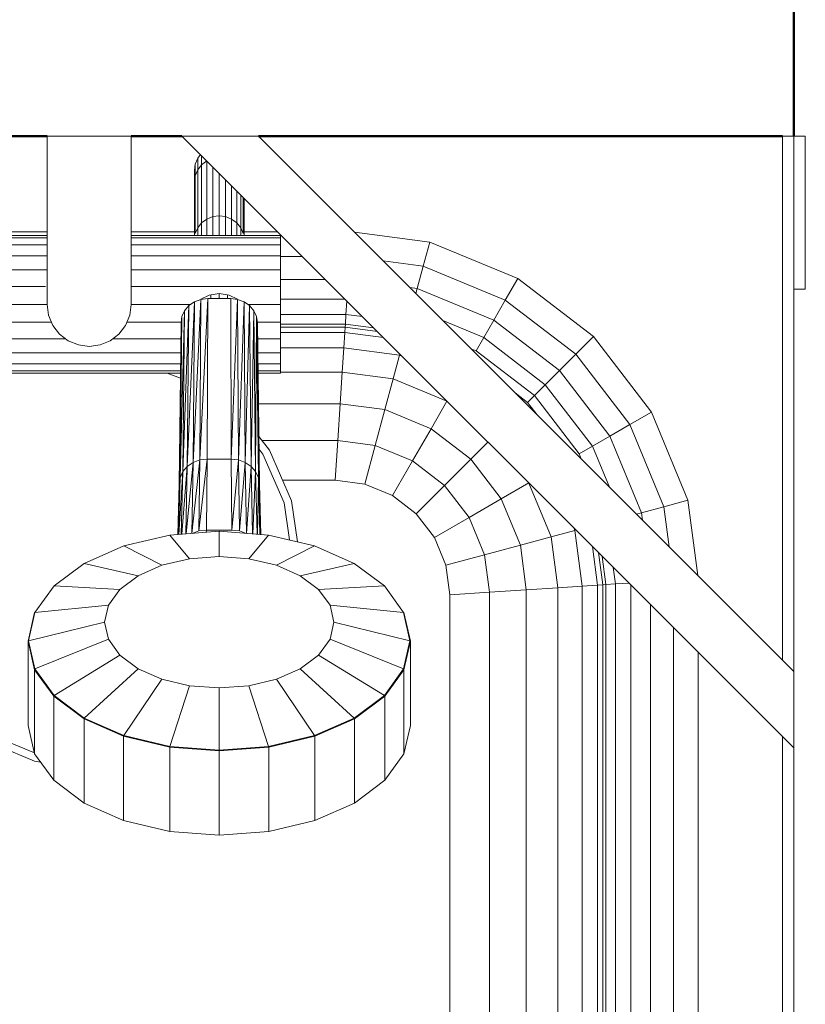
# Model space of a CAD drawing. Header units: millimetres. Extents: x 19580 to 41622, y 4748 to 42776.
# Tile 54 of 56: x 27312 to 27517, y 41949 to 42206. Entities that reach past the tile are written whole.
import ezdxf

# ---------------------------------------------------------------- set-up
doc = ezdxf.new("R2010")
doc.units = ezdxf.units.MM
for name, color, linetype, lineweight in [('A-WALL-____-MCUT', 113, 'Continuous', 50), ('A-WALL-____-OTLN', 113, 'Continuous', 20), ('M-EQPM-____-OTLN', 50, 'Continuous', 20)]:
    doc.layers.add(name, color=color, linetype=linetype, lineweight=lineweight)

# ---------------------------------------------------------------- blocks, each defined once
blk = doc.blocks.new('Прямая форма - 83 new-608728-В_Этаж 01_Отопление')
at = {"layer": 'M-EQPM-____-OTLN', "color": 9}
for p, q in [((204.84, 456), (204.84, 500)), ((226.84, 500), (204.84, 500)), ((226.84, 456), (226.84, 500)), ((400.16, 339.93), (240.1, 500)), ((260.1, 500), (240.1, 500)), ((400.16, 359.93), (260.1, 500)), ((397.16, 362.93), (397.16, 500)), ((397.16, 500), (400.16, 500)), ((400.16, 500), (400.16, 359.93)), ((400.16, 500), (403.16, 500)), ((403.16, 500), (403.16, 460)), ((244.21, 494.25), (244.92, 495.18)), ((245.24, 492.53), (245.24, 494.86)), ((243.34, 491), (243.56, 492.68)), ((243.56, 492.68), (244.21, 494.25)), ((243.56, 489.63), (243.56, 492.68)), ((244.21, 491.19), (244.21, 494.25)), ((244.21, 491.19), (245.24, 492.53)), ((245.24, 492.53), (246.56, 493.54)), ((245.24, 477.33), (245.24, 492.53)), ((246.59, 493.51), (246.59, 478.32)), ((243.52, 489.63), (243.34, 491)), ((243.34, 491), (243.34, 487.95)), ((243.34, 487.95), (243.34, 491)), ((243.34, 487.95), (243.56, 489.63)), ((243.56, 489.63), (244.21, 491.19)), ((243.56, 474.52), (243.56, 489.63)), ((244.21, 476.03), (244.21, 491.19)), ((248.16, 491.94), (248.16, 478.95)), ((249.84, 479.16), (249.84, 490.26)), ((243.34, 474), (243.34, 487.95)), ((251.52, 478.95), (251.52, 488.58)), ((253.09, 478.32), (253.09, 487.01)), ((254.43, 477.33), (254.43, 485.66)), ((255.47, 476.03), (255.47, 484.63)), ((256.12, 474.52), (256.12, 483.98)), ((256.34, 474), (256.34, 483.76)), ((244.21, 476.03), (245.24, 477.33)), ((245.24, 477.33), (246.59, 478.32)), ((245.24, 474), (245.24, 477.33)), ((246.59, 478.32), (248.16, 478.95)), ((246.59, 478.32), (246.59, 474)), ((248.16, 478.95), (249.84, 479.16)), ((248.16, 478.95), (248.16, 474)), ((249.84, 474), (249.84, 479.16)), ((249.84, 479.16), (251.52, 478.95)), ((251.52, 478.95), (253.09, 478.32)), ((251.52, 474), (251.52, 478.95)), ((253.09, 478.32), (254.43, 477.33)), ((253.09, 474), (253.09, 478.32)), ((254.43, 477.33), (255.47, 476.03)), ((254.43, 474), (254.43, 477.33)), ((92.74, 475), (204.84, 475)), ((226.84, 475), (243.34, 475)), ((243.56, 474.52), (244.21, 476.03)), ((244.21, 474), (244.21, 476.03)), ((255.47, 476.03), (256.12, 474.52)), ((255.47, 474), (255.47, 476.03)), ((256.34, 475), (265.1, 475)), ((285.2, 474.9), (304.9, 472.3)), ((204.84, 474), (165.84, 474)), ((204.84, 473.39), (165.84, 473.39)), ((165.84, 471.59), (204.84, 471.59)), ((265.84, 474), (226.84, 474)), ((265.84, 473.39), (226.84, 473.39)), ((226.84, 471.59), (265.84, 471.59)), ((265.84, 474), (265.84, 473.39)), ((265.84, 473.39), (265.84, 471.59)), ((265.84, 471.59), (265.84, 468.73)), ((303.21, 466), (304.9, 472.3)), ((304.9, 472.3), (327.94, 462.76)), ((204.84, 468.73), (165.84, 468.73)), ((265.84, 468.73), (226.84, 468.73)), ((265.84, 468.73), (265.84, 465)), ((265.84, 468.53), (271.57, 468.53)), ((292.72, 467.38), (303.21, 466)), ((165.84, 465), (204.84, 465)), ((265.84, 465), (226.84, 465)), ((265.84, 460.66), (265.84, 465)), ((301.63, 460.13), (303.21, 466)), ((303.21, 466), (324.68, 457.11)), ((265.84, 462.5), (277.6, 462.5)), ((324.68, 457.11), (327.94, 462.76)), ((327.94, 462.76), (347.73, 447.57)), ((204.38, 460.66), (165.84, 460.66)), ((265.84, 460.66), (226.84, 460.66)), ((247.25, 458.41), (249.84, 458.81)), ((249.84, 457.52), (249.84, 458.81)), ((249.84, 458.81), (252.43, 458.41)), ((265.84, 456), (265.84, 460.66)), ((299.72, 460.38), (301.63, 460.13)), ((301.28, 458.82), (301.63, 460.13)), ((301.63, 460.13), (321.64, 451.84)), ((403.16, 460), (400.16, 460)), ((204.84, 456), (165.84, 456)), ((205.21, 453.15), (204.84, 456)), ((226.46, 453.15), (226.84, 456)), ((242.38, 456), (226.84, 456)), ((243.34, 456.67), (241.49, 413.6)), ((241.49, 413.6), (243.34, 456.67)), ((241.89, 455.66), (243.34, 456.67)), ((241.89, 455.66), (243.34, 456.67)), ((245.03, 457.3), (243.01, 414.64)), ((243.01, 414.64), (245.03, 457.3)), ((243.01, 414.64), (243.34, 456.67)), ((243.34, 456.67), (243.01, 414.64)), ((243.34, 456.67), (245.03, 457.3)), ((243.34, 456.67), (245.03, 457.3)), ((246.84, 457.52), (244.79, 415.3)), ((244.79, 415.3), (246.84, 457.52)), ((244.79, 415.3), (245.03, 457.3)), ((245.03, 457.3), (244.79, 415.3)), ((245.03, 457.33), (247.25, 458.41)), ((246.84, 457.52), (245.03, 457.3)), ((245.03, 457.3), (246.84, 457.52)), ((246.69, 415.53), (246.84, 457.52)), ((246.69, 415.53), (246.84, 457.52)), ((252.84, 457.52), (246.84, 457.52)), ((252.84, 457.52), (246.84, 457.52)), ((247.64, 457.52), (247.64, 458.47)), ((252.04, 457.52), (252.04, 458.47)), ((252.43, 458.41), (254.65, 457.33)), ((252.99, 415.53), (252.84, 457.52)), ((252.84, 457.52), (252.99, 415.53)), ((252.84, 457.52), (254.65, 457.3)), ((252.84, 457.52), (254.65, 457.3)), ((254.65, 457.3), (252.99, 415.53)), ((252.99, 415.53), (254.65, 457.3)), ((254.89, 415.3), (254.65, 457.3)), ((254.65, 457.3), (254.89, 415.3)), ((254.65, 457.3), (256.34, 456.67)), ((254.65, 457.3), (256.34, 456.67)), ((256.34, 456.67), (254.89, 415.3)), ((254.89, 415.3), (256.34, 456.67)), ((256.66, 414.64), (256.34, 456.67)), ((256.34, 456.67), (256.66, 414.64)), ((256.34, 456.67), (257.79, 455.66)), ((256.34, 456.67), (257.79, 455.66)), ((257.3, 456), (265.84, 456)), ((265.84, 457.32), (282.78, 457.32)), ((265.84, 451.34), (265.84, 456)), ((283, 453.35), (283.23, 456.86)), ((321.64, 451.84), (324.68, 457.11)), ((324.68, 457.11), (343.12, 442.96)), ((240.78, 454.34), (239.59, 410.64)), ((239.59, 410.64), (240.78, 454.34)), ((240.08, 452.81), (240.78, 454.34)), ((240.08, 452.81), (240.78, 454.34)), ((241.89, 455.66), (240.32, 412.23)), ((240.32, 412.23), (241.89, 455.66)), ((240.32, 412.23), (240.78, 454.34)), ((240.78, 454.34), (240.32, 412.23)), ((240.78, 454.34), (241.89, 455.66)), ((240.78, 454.34), (241.89, 455.66)), ((241.49, 413.6), (241.89, 455.66)), ((241.89, 455.66), (241.49, 413.6)), ((257.79, 455.66), (256.66, 414.64)), ((256.66, 414.64), (257.79, 455.66)), ((258.18, 413.6), (257.79, 455.66)), ((257.79, 455.66), (258.18, 413.6)), ((257.79, 455.66), (258.9, 454.34)), ((257.79, 455.66), (258.9, 454.34)), ((258.9, 454.34), (258.18, 413.6)), ((258.18, 413.6), (258.9, 454.34)), ((259.35, 412.23), (258.9, 454.34)), ((258.9, 454.34), (259.35, 412.23)), ((258.9, 454.34), (259.6, 452.81)), ((259.6, 452.81), (258.9, 454.34)), ((205.96, 451.34), (165.84, 451.34)), ((205.21, 453.15), (206.31, 450.5)), ((225.36, 450.5), (226.46, 453.15)), ((225.71, 451.34), (239.86, 451.34)), ((240.08, 452.81), (239.34, 408.93)), ((239.34, 408.93), (240.08, 452.81)), ((239.34, 408.93), (239.84, 451.17)), ((239.84, 451.17), (239.34, 408.93)), ((239.59, 410.64), (240.08, 452.81)), ((240.08, 452.81), (239.59, 410.64)), ((239.84, 451.17), (240.08, 452.81)), ((239.84, 451.17), (240.08, 452.81)), ((259.6, 452.81), (259.35, 412.23)), ((259.35, 412.23), (259.6, 452.81)), ((260.09, 410.64), (259.6, 452.81)), ((259.6, 452.81), (260.09, 410.64)), ((259.6, 452.81), (259.84, 451.17)), ((259.84, 451.17), (259.6, 452.81)), ((259.81, 451.34), (265.84, 451.34)), ((260.34, 408.93), (259.84, 451.17)), ((259.84, 451.17), (260.09, 410.64)), ((259.84, 451.17), (260.34, 408.93)), ((260.09, 410.64), (259.84, 451.17)), ((265.84, 453.35), (283, 453.35)), ((265.84, 451.34), (265.84, 447)), ((282.84, 450.85), (265.84, 450.85)), ((282.78, 450), (282.84, 450.85)), ((282.84, 450.85), (283, 453.35)), ((290.22, 449.88), (282.84, 450.85)), ((283, 453.35), (287.32, 452.78)), ((308.36, 451.73), (319.03, 447.32)), ((319.03, 447.32), (321.64, 451.84)), ((321.64, 451.84), (338.82, 438.66)), ((206.31, 450.5), (208.06, 448.22)), ((223.62, 448.22), (225.36, 450.5)), ((282.78, 450), (265.84, 450)), ((265.84, 448.64), (282.69, 448.64)), ((282.43, 444.64), (282.69, 448.64)), ((282.69, 448.64), (282.78, 450)), ((282.69, 448.64), (292.79, 447.31)), ((291.21, 448.89), (282.78, 450)), ((209.65, 447), (165.84, 447)), ((208.06, 448.22), (210.34, 446.47)), ((210.34, 446.47), (212.99, 445.37)), ((218.68, 445.37), (221.34, 446.47)), ((221.34, 446.47), (223.62, 448.22)), ((222.02, 447), (239.79, 447)), ((259.86, 447), (265.84, 447)), ((265.84, 447), (265.84, 443.27)), ((317.02, 443.85), (319.03, 447.32)), ((319.03, 447.32), (335.13, 434.96)), ((343.12, 442.96), (347.73, 447.57)), ((347.73, 447.57), (362.92, 427.78)), ((239.74, 443.27), (165.84, 443.27)), ((212.99, 445.37), (215.84, 445)), ((215.84, 445), (218.68, 445.37)), ((259.89, 443.27), (265.84, 443.27)), ((265.84, 444.64), (282.43, 444.64)), ((265.84, 443.27), (265.84, 440.41)), ((282.02, 438.28), (282.43, 444.64)), ((296.97, 442.73), (282.43, 444.64)), ((315.7, 444.39), (317.02, 443.85)), ((317.02, 443.85), (332.29, 432.13)), ((296.97, 442.73), (295.31, 436.53)), ((297.65, 442.44), (296.97, 442.73)), ((338.82, 438.66), (343.12, 442.96)), ((343.12, 442.96), (357.27, 424.52)), ((165.84, 440.41), (239.71, 440.41)), ((165.84, 438.61), (239.69, 438.61)), ((165.84, 438), (239.68, 438)), ((239.67, 436.67), (236.23, 438)), ((259.9, 440.41), (265.84, 440.41)), ((259.91, 438.61), (265.84, 438.61)), ((259.92, 438), (265.84, 438)), ((265.84, 440.41), (265.84, 438.61)), ((265.84, 438.61), (265.84, 438)), ((282.02, 438.28), (265.84, 438.28)), ((282.02, 438.28), (281.47, 430)), ((295.31, 436.53), (282.02, 438.28)), ((335.13, 434.96), (338.82, 438.66)), ((338.82, 438.66), (352, 421.48)), ((295.31, 436.53), (293.15, 428.46)), ((309.4, 430.7), (295.31, 436.53)), ((327.23, 432.87), (330.51, 430.35)), ((332.29, 432.13), (335.13, 434.96)), ((335.13, 434.96), (347.48, 418.87)), ((309.42, 430.68), (305.25, 423.45)), ((330.51, 430.35), (332.29, 432.13)), ((330.51, 430.35), (332.99, 427.12)), ((332.29, 432.13), (344.01, 416.86)), ((281.47, 430), (260.09, 430)), ((281.47, 430), (280.84, 420.35)), ((293.15, 428.46), (281.47, 430)), ((293.15, 428.46), (290.63, 419.06)), ((305.25, 423.45), (293.15, 428.46)), ((357.27, 424.52), (362.92, 427.78)), ((362.92, 427.78), (372.47, 404.73)), ((305.25, 423.45), (300.38, 415.02)), ((315.64, 415.48), (305.25, 423.45)), ((352, 421.48), (357.27, 424.52)), ((357.27, 424.52), (366.16, 403.04)), ((260.19, 421.38), (263, 417.86)), ((280.84, 420.35), (261.01, 420.35)), ((280.84, 420.35), (280.16, 410)), ((290.63, 419.06), (280.84, 420.35)), ((320.13, 419.97), (315.64, 415.48)), ((347.48, 418.87), (352, 421.48)), ((352, 421.48), (360.29, 401.47)), ((261.28, 416.83), (260.23, 418.15)), ((263, 417.86), (268.75, 404.58)), ((290.63, 419.06), (287.93, 408.98)), ((300.38, 415.02), (290.63, 419.06)), ((344.01, 416.86), (347.48, 418.87)), ((347.48, 418.87), (351.9, 408.2)), ((244.79, 415.3), (242.68, 396.08)), ((242.68, 396.08), (244.79, 415.3)), ((243.01, 414.64), (244.79, 415.3)), ((244.79, 415.3), (243.01, 414.64)), ((246.69, 415.53), (244.53, 396.71)), ((244.53, 396.71), (246.69, 415.53)), ((244.53, 396.71), (244.79, 415.3)), ((244.79, 415.3), (244.53, 396.71)), ((244.79, 415.3), (246.69, 415.53)), ((246.69, 415.53), (244.79, 415.3)), ((246.53, 396.94), (246.69, 415.53)), ((246.53, 396.94), (246.69, 415.53)), ((252.99, 415.53), (246.69, 415.53)), ((252.99, 415.53), (246.69, 415.53)), ((253.14, 396.94), (252.99, 415.53)), ((252.99, 415.53), (253.14, 396.94)), ((252.99, 415.53), (254.89, 415.3)), ((254.89, 415.3), (252.99, 415.53)), ((254.89, 415.3), (253.14, 396.94)), ((253.14, 396.94), (254.89, 415.3)), ((255.14, 396.71), (254.89, 415.3)), ((254.89, 415.3), (255.14, 396.71)), ((254.89, 415.3), (256.66, 414.64)), ((256.66, 414.64), (254.89, 415.3)), ((266.82, 404.03), (261.28, 416.83)), ((300.38, 415.02), (295.16, 405.98)), ((308.76, 408.6), (300.38, 415.02)), ((315.64, 415.48), (308.76, 408.6)), ((323.61, 405.09), (315.64, 415.48)), ((344.01, 416.86), (344.56, 415.54)), ((240.32, 412.23), (239.31, 395.82)), ((239.31, 395.82), (240.32, 412.23)), ((239.59, 410.64), (240.32, 412.23)), ((240.32, 412.23), (239.59, 410.64)), ((239.9, 395.87), (240.32, 412.23)), ((240.32, 412.23), (239.9, 395.87)), ((241.49, 413.6), (240.03, 395.88)), ((240.03, 395.88), (241.49, 413.6)), ((240.32, 412.23), (241.49, 413.6)), ((241.49, 413.6), (240.32, 412.23)), ((241.09, 395.96), (241.49, 413.6)), ((241.49, 413.6), (241.09, 395.96)), ((243.01, 414.64), (241.17, 395.96)), ((241.17, 395.96), (243.01, 414.64)), ((241.49, 413.6), (243.01, 414.64)), ((243.01, 414.64), (241.49, 413.6)), ((242.67, 396.07), (243.01, 414.64)), ((243.01, 414.64), (242.67, 396.07)), ((256.66, 414.64), (255.14, 396.71)), ((255.14, 396.71), (256.66, 414.64)), ((257, 396.07), (256.66, 414.64)), ((256.66, 414.64), (257, 396.07)), ((256.66, 414.64), (258.18, 413.6)), ((258.18, 413.6), (256.66, 414.64)), ((258.18, 413.6), (257.01, 396.07)), ((257.01, 396.07), (258.18, 413.6)), ((258.58, 395.96), (258.18, 413.6)), ((258.18, 413.6), (258.58, 395.96)), ((258.18, 413.6), (259.35, 412.23)), ((259.35, 412.23), (258.18, 413.6)), ((259.35, 412.23), (258.64, 395.95)), ((258.64, 395.95), (259.35, 412.23)), ((259.77, 395.87), (259.35, 412.23)), ((259.35, 412.23), (259.77, 395.87)), ((259.35, 412.23), (260.09, 410.64)), ((260.09, 410.64), (259.35, 412.23)), ((239.59, 410.64), (239.02, 395.8)), ((239.02, 395.8), (239.59, 410.64)), ((239.18, 395.81), (239.59, 410.64)), ((239.59, 410.64), (239.18, 395.81)), ((239.34, 408.93), (239.59, 410.64)), ((239.59, 410.64), (239.34, 408.93)), ((260.09, 410.64), (259.86, 395.86)), ((259.86, 395.86), (260.09, 410.64)), ((260.49, 395.81), (260.09, 410.64)), ((260.09, 410.64), (260.49, 395.81)), ((260.09, 410.64), (260.34, 408.93)), ((260.34, 408.93), (260.09, 410.64)), ((280.16, 410), (266.4, 410)), ((280.16, 410), (266.4, 410)), ((287.93, 408.98), (280.16, 410)), ((287.93, 408.98), (280.16, 410)), ((238.97, 395.8), (239.34, 408.93)), ((239.34, 408.93), (238.97, 395.8)), ((260.71, 395.8), (260.34, 408.93)), ((260.34, 408.93), (260.54, 395.81)), ((260.34, 408.93), (260.71, 395.8)), ((260.54, 395.81), (260.34, 408.93)), ((295.16, 405.98), (287.93, 408.98)), ((295.16, 405.98), (287.93, 408.98)), ((308.76, 408.6), (301.38, 401.21)), ((315.19, 400.22), (308.76, 408.6)), ((330.84, 409.26), (323.61, 405.09)), ((336.7, 395.15), (330.86, 409.24)), ((268.75, 404.58), (270.31, 393.85)), ((301.38, 401.21), (295.16, 405.98)), ((301.38, 401.21), (295.16, 405.98)), ((323.61, 405.09), (315.19, 400.22)), ((328.63, 392.99), (323.61, 405.09)), ((366.16, 403.04), (372.47, 404.73)), ((372.47, 404.73), (375.06, 385.04)), ((268.23, 394.34), (266.82, 404.03)), ((360.29, 401.47), (366.16, 403.04)), ((366.16, 403.04), (367.54, 392.55)), ((306.14, 395), (301.38, 401.21)), ((306.14, 395), (301.38, 401.21)), ((315.19, 400.22), (306.14, 395)), ((319.23, 390.47), (315.19, 400.22)), ((358.98, 401.12), (360.29, 401.47)), ((360.29, 401.47), (360.54, 399.56)), ((246.53, 396.94), (244.53, 396.71)), ((246.53, 396.94), (244.53, 396.71)), ((246.39, 396.36), (246.53, 396.94)), ((246.39, 396.36), (246.53, 396.94)), ((253.14, 396.94), (246.53, 396.94)), ((253.14, 396.94), (246.53, 396.94)), ((255.14, 396.71), (253.14, 396.94)), ((255.14, 396.71), (253.14, 396.94)), ((342.89, 396.81), (336.7, 395.15)), ((342.89, 396.81), (342.61, 397.49)), ((344.8, 382.27), (342.89, 396.81)), ((236.92, 395.64), (224.89, 392.78)), ((236.92, 395.64), (224.89, 392.78)), ((249.84, 396.62), (236.92, 395.64)), ((249.84, 396.62), (236.92, 395.64)), ((236.92, 395.64), (242.07, 389.45)), ((236.92, 395.64), (242.07, 389.45)), ((244.53, 396.71), (242.8, 396.08)), ((244.53, 396.71), (242.8, 396.08)), ((262.75, 395.64), (249.84, 396.62)), ((262.75, 395.64), (249.84, 396.62)), ((249.84, 396.62), (249.84, 390.03)), ((249.84, 396.62), (249.84, 390.03)), ((256.88, 396.08), (255.14, 396.71)), ((256.88, 396.08), (255.14, 396.71)), ((262.75, 395.64), (257.6, 389.45)), ((262.75, 395.64), (257.6, 389.45)), ((274.79, 392.78), (262.75, 395.64)), ((274.79, 392.78), (262.75, 395.64)), ((309.14, 387.76), (306.14, 395)), ((309.14, 387.76), (306.14, 395)), ((336.7, 395.15), (328.63, 392.99)), ((338.45, 381.85), (336.7, 395.15)), ((224.89, 392.78), (214.55, 388.23)), ((224.89, 392.78), (214.55, 388.23)), ((224.89, 392.78), (234.84, 387.73)), ((224.89, 392.78), (234.84, 387.73)), ((274.79, 392.78), (264.84, 387.73)), ((274.79, 392.78), (264.84, 387.73)), ((285.12, 388.23), (274.79, 392.78)), ((285.12, 388.23), (274.79, 392.78)), ((328.63, 392.99), (319.23, 390.47)), ((330.16, 381.31), (328.63, 392.99)), ((347.47, 392.63), (348.8, 382.53)), ((234.84, 387.73), (242.07, 389.45)), ((242.07, 389.45), (234.84, 387.73)), ((249.84, 390.03), (242.07, 389.45)), ((242.07, 389.45), (249.84, 390.03)), ((257.6, 389.45), (249.84, 390.03)), ((249.84, 390.03), (257.6, 389.45)), ((264.84, 387.73), (257.6, 389.45)), ((264.84, 387.73), (257.6, 389.45)), ((319.23, 390.47), (309.14, 387.76)), ((320.52, 380.68), (319.23, 390.47)), ((350.16, 382.62), (349.05, 391.04)), ((350.04, 390.05), (351.01, 382.68)), ((214.55, 388.23), (206.62, 382.31)), ((214.55, 388.23), (206.62, 382.31)), ((214.55, 388.23), (228.62, 384.99)), ((214.55, 388.23), (228.62, 384.99)), ((228.62, 384.99), (234.84, 387.73)), ((234.84, 387.73), (228.62, 384.99)), ((271.05, 384.99), (264.84, 387.73)), ((271.05, 384.99), (264.84, 387.73)), ((285.12, 388.23), (271.05, 384.99)), ((285.12, 388.23), (271.05, 384.99)), ((293.05, 382.31), (285.12, 388.23)), ((293.05, 382.31), (285.12, 388.23)), ((310.16, 380), (309.14, 387.76)), ((309.14, 387.76), (310.16, 380)), ((352.94, 387.15), (353.51, 382.84)), ((223.86, 381.43), (228.62, 384.99)), ((228.62, 384.99), (223.86, 381.43)), ((275.82, 381.43), (271.05, 384.99)), ((275.82, 381.43), (271.05, 384.99)), ((206.62, 382.31), (201.64, 375.4)), ((206.62, 382.31), (201.64, 375.4)), ((206.62, 382.31), (223.86, 381.43)), ((206.62, 382.31), (223.86, 381.43)), ((223.86, 381.43), (220.86, 377.28)), ((223.86, 381.43), (220.86, 377.28)), ((293.05, 382.31), (275.82, 381.43)), ((293.05, 382.31), (275.82, 381.43)), ((278.82, 377.28), (275.82, 381.43)), ((278.82, 377.28), (275.82, 381.43)), ((298.04, 375.4), (293.05, 382.31)), ((298.04, 375.4), (293.05, 382.31)), ((330.16, 381.31), (320.52, 380.68)), ((338.45, 381.85), (330.16, 381.31)), ((330.16, -381.31), (330.16, 381.31)), ((344.8, 382.27), (338.45, 381.85)), ((338.45, -381.85), (338.45, 381.85)), ((348.8, 382.53), (344.8, 382.27)), ((344.8, 382.27), (344.8, -382.27)), ((350.16, 382.62), (348.8, 382.53)), ((348.8, 382.53), (348.8, -382.53)), ((351.01, 382.68), (350.16, 382.62)), ((350.16, -382.62), (350.16, 382.62)), ((351.01, 382.68), (353.51, 382.84)), ((351.01, 382.68), (351.01, -382.68)), ((353.51, 382.84), (357.03, 383.07)), ((353.51, 382.84), (353.51, -382.84)), ((357.48, 382.61), (357.48, -383.1)), ((320.52, 380.68), (310.16, 380)), ((310.16, -380), (310.16, 380)), ((310.16, 380), (310.16, 0)), ((320.52, -380.68), (320.52, 380.68)), ((201.64, 375.4), (220.86, 377.28)), ((201.64, 375.4), (220.86, 377.28)), ((220.86, 377.28), (219.84, 372.83)), ((220.86, 377.28), (219.84, 372.83)), ((279.84, 372.83), (278.82, 377.28)), ((298.04, 375.4), (278.82, 377.28)), ((279.84, 372.83), (278.82, 377.28)), ((298.04, 375.4), (278.82, 377.28)), ((362.66, 377.43), (362.66, -383.44)), ((201.54, 375.34), (199.84, 367.91)), ((201.54, 375.34), (199.84, 367.91)), ((201.54, 375.25), (199.84, 367.83)), ((201.54, 375.25), (199.84, 367.83)), ((201.64, 375.4), (199.94, 367.99)), ((201.64, 375.4), (199.94, 367.99)), ((201.54, 375.25), (201.54, 375.34)), ((201.54, 375.25), (201.54, 375.34)), ((299.74, 367.99), (298.04, 375.4)), ((299.74, 367.99), (298.04, 375.4)), ((298.13, 375.25), (298.13, 375.34)), ((298.13, 375.25), (298.13, 375.34)), ((299.84, 367.91), (298.13, 375.34)), ((299.84, 367.91), (298.13, 375.34)), ((299.84, 367.83), (298.13, 375.25)), ((299.84, 367.83), (298.13, 375.25)), ((199.94, 367.99), (219.84, 372.83)), ((199.94, 367.99), (219.84, 372.83)), ((219.84, 372.83), (220.86, 368.37)), ((219.84, 372.83), (220.86, 368.37)), ((279.84, 372.83), (278.82, 368.37)), ((278.82, 368.37), (279.84, 372.83)), ((299.74, 367.99), (279.84, 372.83)), ((299.74, 367.99), (279.84, 372.83)), ((368.69, 371.41), (368.69, -383.84)), ((199.84, 367.91), (199.94, 367.99)), ((199.84, 367.91), (199.94, 367.99)), ((199.84, 367.91), (201.54, 360.49)), ((199.84, 367.83), (199.84, 367.91)), ((199.84, 367.83), (199.84, 367.91)), ((199.84, 367.91), (201.54, 360.49)), ((199.84, 345.8), (199.84, 367.83)), ((199.84, 345.8), (199.84, 367.83)), ((199.84, 367.83), (201.54, 360.41)), ((199.84, 367.83), (201.54, 360.41)), ((199.94, 367.99), (201.64, 360.59)), ((199.94, 367.99), (201.64, 360.59)), ((201.64, 360.59), (220.86, 368.37)), ((201.64, 360.59), (220.86, 368.37)), ((220.86, 368.37), (223.86, 364.22)), ((220.86, 368.37), (223.86, 364.22)), ((278.82, 368.37), (275.82, 364.22)), ((275.82, 364.22), (278.82, 368.37)), ((298.04, 360.59), (278.82, 368.37)), ((298.04, 360.59), (278.82, 368.37)), ((298.04, 360.59), (299.74, 367.99)), ((298.04, 360.59), (299.74, 367.99)), ((298.13, 360.49), (299.84, 367.91)), ((298.13, 360.49), (299.84, 367.91)), ((298.13, 360.41), (299.84, 367.83)), ((298.13, 360.41), (299.84, 367.83)), ((299.84, 367.91), (299.74, 367.99)), ((299.84, 367.91), (299.74, 367.99)), ((299.84, 367.83), (299.84, 367.91)), ((299.84, 367.83), (299.84, 367.91)), ((299.84, 345.8), (299.84, 367.83)), ((299.84, 345.8), (299.84, 367.83)), ((206.62, 353.68), (223.86, 364.22)), ((206.62, 353.68), (223.86, 364.22)), ((223.86, 364.22), (228.62, 360.66)), ((223.86, 364.22), (228.62, 360.66)), ((275.82, 364.22), (271.05, 360.66)), ((271.05, 360.66), (275.82, 364.22)), ((293.05, 353.68), (275.82, 364.22)), ((293.05, 353.68), (275.82, 364.22)), ((375.16, 364.93), (375.16, -384.26)), ((201.54, 360.41), (201.54, 361.01)), ((201.54, 360.41), (201.54, 361.01)), ((298.13, 360.41), (298.13, 361.01)), ((298.13, 360.41), (298.13, 361.01)), ((201.54, 360.49), (201.64, 360.59)), ((201.54, 360.49), (201.64, 360.59)), ((201.54, 360.49), (206.54, 353.57)), ((201.54, 360.41), (201.54, 360.49)), ((201.54, 360.41), (201.54, 360.49)), ((201.54, 360.49), (206.54, 353.57)), ((201.54, 338.37), (201.54, 360.41)), ((201.54, 360.41), (206.54, 353.49)), ((201.54, 338.37), (201.54, 360.41)), ((201.54, 360.41), (206.54, 353.49)), ((201.64, 360.59), (206.62, 353.68)), ((201.64, 360.59), (206.62, 353.68)), ((214.55, 347.76), (228.62, 360.66)), ((214.55, 347.76), (228.62, 360.66)), ((228.62, 360.66), (234.84, 357.93)), ((228.62, 360.66), (234.84, 357.93)), ((271.05, 360.66), (264.84, 357.93)), ((264.84, 357.93), (271.05, 360.66)), ((285.12, 347.76), (271.05, 360.66)), ((285.12, 347.76), (271.05, 360.66)), ((293.05, 353.68), (298.04, 360.59)), ((293.05, 353.68), (298.04, 360.59)), ((293.14, 353.57), (298.13, 360.49)), ((293.14, 353.57), (298.13, 360.49)), ((293.14, 353.49), (298.13, 360.41)), ((293.14, 353.49), (298.13, 360.41)), ((298.13, 360.49), (298.04, 360.59)), ((298.13, 360.49), (298.04, 360.59)), ((298.13, 360.41), (298.13, 360.49)), ((298.13, 360.41), (298.13, 360.49)), ((298.13, 338.37), (298.13, 360.41)), ((298.13, 338.37), (298.13, 360.41)), ((400.16, 359.93), (400.16, 339.93)), ((224.89, 343.21), (234.84, 357.93)), ((224.89, 343.21), (234.84, 357.93)), ((234.84, 357.93), (242.07, 356.21)), ((234.84, 357.93), (242.07, 356.21)), ((236.92, 340.35), (242.07, 356.21)), ((236.92, 340.35), (242.07, 356.21)), ((249.84, 355.62), (242.07, 356.21)), ((242.07, 356.21), (249.84, 355.62)), ((257.6, 356.21), (249.84, 355.62)), ((249.84, 355.62), (257.6, 356.21)), ((249.84, 339.37), (249.84, 355.62)), ((249.84, 339.37), (249.84, 355.62)), ((264.84, 357.93), (257.6, 356.21)), ((257.6, 356.21), (264.84, 357.93)), ((262.75, 340.35), (257.6, 356.21)), ((262.75, 340.35), (257.6, 356.21)), ((274.79, 343.21), (264.84, 357.93)), ((274.79, 343.21), (264.84, 357.93)), ((206.54, 353.57), (206.62, 353.68)), ((206.54, 353.57), (206.62, 353.68)), ((206.54, 353.57), (214.48, 347.63)), ((206.54, 353.49), (206.54, 353.57)), ((206.54, 353.49), (206.54, 353.57)), ((206.54, 353.57), (214.48, 347.63)), ((206.54, 331.46), (206.54, 353.49)), ((206.54, 353.49), (214.48, 347.55)), ((206.54, 331.46), (206.54, 353.49)), ((206.54, 353.49), (214.48, 347.55)), ((206.62, 353.68), (214.55, 347.76)), ((206.62, 353.68), (214.55, 347.76)), ((285.12, 347.76), (293.05, 353.68)), ((285.12, 347.76), (293.05, 353.68)), ((285.19, 347.63), (293.14, 353.57)), ((285.19, 347.63), (293.14, 353.57)), ((285.19, 347.55), (293.14, 353.49)), ((285.19, 347.55), (293.14, 353.49)), ((293.14, 353.57), (293.05, 353.68)), ((293.14, 353.57), (293.05, 353.68)), ((293.14, 353.49), (293.14, 353.57)), ((293.14, 353.49), (293.14, 353.57)), ((293.14, 331.46), (293.14, 353.49)), ((293.14, 331.46), (293.14, 353.49)), ((201.54, 338.37), (199.84, 345.8)), ((199.84, 345.8), (201.54, 338.37)), ((214.48, 347.63), (214.55, 347.76)), ((214.48, 347.63), (214.55, 347.76)), ((214.48, 347.63), (224.84, 343.08)), ((214.48, 347.55), (214.48, 347.63)), ((214.48, 347.55), (214.48, 347.63)), ((214.48, 347.63), (224.84, 343.08)), ((214.48, 325.52), (214.48, 347.55)), ((214.48, 347.55), (224.84, 342.99)), ((214.48, 325.52), (214.48, 347.55)), ((214.48, 347.55), (224.84, 342.99)), ((214.55, 347.76), (224.89, 343.21)), ((214.55, 347.76), (224.89, 343.21)), ((274.79, 343.21), (285.12, 347.76)), ((274.79, 343.21), (285.12, 347.76)), ((274.84, 343.08), (285.19, 347.63)), ((274.84, 343.08), (285.19, 347.63)), ((274.84, 342.99), (285.19, 347.55)), ((274.84, 342.99), (285.19, 347.55)), ((285.19, 347.63), (285.12, 347.76)), ((285.19, 347.63), (285.12, 347.76)), ((285.19, 347.55), (285.19, 347.63)), ((285.19, 347.55), (285.19, 347.63)), ((285.19, 325.52), (285.19, 347.55)), ((285.19, 325.52), (285.19, 347.55)), ((299.84, 345.8), (298.13, 338.37)), ((298.13, 338.37), (299.84, 345.8)), ((189.14, 343.77), (201.49, 338.61)), ((224.84, 343.08), (224.89, 343.21)), ((224.84, 343.08), (224.89, 343.21)), ((224.84, 343.08), (236.9, 340.21)), ((224.84, 342.99), (224.84, 343.08)), ((224.84, 342.99), (224.84, 343.08)), ((224.84, 343.08), (236.9, 340.21)), ((224.84, 320.96), (224.84, 342.99)), ((224.84, 342.99), (236.9, 340.13)), ((224.84, 320.96), (224.84, 342.99)), ((224.84, 342.99), (236.9, 340.13)), ((224.89, 343.21), (236.92, 340.35)), ((224.89, 343.21), (236.92, 340.35)), ((262.75, 340.35), (274.79, 343.21)), ((262.75, 340.35), (274.79, 343.21)), ((262.78, 340.21), (274.84, 343.08)), ((262.78, 340.21), (274.84, 343.08)), ((262.78, 340.13), (274.84, 342.99)), ((262.78, 340.13), (274.84, 342.99)), ((274.84, 343.08), (274.79, 343.21)), ((274.84, 343.08), (274.79, 343.21)), ((274.84, 342.99), (274.84, 343.08)), ((274.84, 342.99), (274.84, 343.08)), ((274.84, 320.96), (274.84, 342.99)), ((274.84, 320.96), (274.84, 342.99)), ((397.16, -497), (397.16, 342.93)), ((201.49, 336.46), (188.14, 342.04)), ((236.9, 340.21), (236.92, 340.35)), ((236.9, 340.21), (236.92, 340.35)), ((236.9, 340.21), (249.84, 339.23)), ((236.9, 340.13), (236.9, 340.21)), ((236.9, 340.13), (236.9, 340.21)), ((236.9, 340.21), (249.84, 339.23)), ((236.9, 318.09), (236.9, 340.13)), ((236.9, 340.13), (249.84, 339.15)), ((236.9, 318.09), (236.9, 340.13)), ((236.9, 340.13), (249.84, 339.15)), ((236.92, 340.35), (249.84, 339.37)), ((236.92, 340.35), (249.84, 339.37)), ((249.84, 339.37), (262.75, 340.35)), ((249.84, 339.37), (262.75, 340.35)), ((249.84, 339.23), (262.78, 340.21)), ((249.84, 339.23), (262.78, 340.21)), ((249.84, 339.15), (262.78, 340.13)), ((249.84, 339.15), (262.78, 340.13)), ((262.78, 340.21), (262.75, 340.35)), ((262.78, 340.21), (262.75, 340.35)), ((262.78, 340.13), (262.78, 340.21)), ((262.78, 340.13), (262.78, 340.21)), ((262.78, 318.09), (262.78, 340.13)), ((262.78, 318.09), (262.78, 340.13)), ((206.54, 331.46), (201.54, 338.37)), ((201.54, 338.37), (206.54, 331.46)), ((249.84, 339.23), (249.84, 339.37)), ((249.84, 339.23), (249.84, 339.37)), ((249.84, 339.15), (249.84, 339.23)), ((249.84, 339.15), (249.84, 339.23)), ((249.84, 317.12), (249.84, 339.15)), ((249.84, 317.12), (249.84, 339.15)), ((298.13, 338.37), (293.14, 331.46)), ((293.14, 331.46), (298.13, 338.37)), ((400.16, 339.93), (400.16, -497)), ((203.07, 336.25), (201.49, 336.46)), ((214.48, 325.52), (206.54, 331.46)), ((206.54, 331.46), (214.48, 325.52)), ((293.14, 331.46), (285.19, 325.52)), ((285.19, 325.52), (293.14, 331.46)), ((224.84, 320.96), (214.48, 325.52)), ((214.48, 325.52), (224.84, 320.96)), ((285.19, 325.52), (274.84, 320.96)), ((274.84, 320.96), (285.19, 325.52)), ((236.9, 318.09), (224.84, 320.96)), ((224.84, 320.96), (236.9, 318.09)), ((274.84, 320.96), (262.78, 318.09)), ((262.78, 318.09), (274.84, 320.96)), ((249.84, 317.12), (236.9, 318.09)), ((236.9, 318.09), (249.84, 317.12)), ((262.78, 318.09), (249.84, 317.12)), ((249.84, 317.12), (262.78, 318.09))]:
    blk.add_line(p, q, dxfattribs=at)
blk = doc.blocks.new('Прямая форма - FU - 054-608729-В_Этаж 01_Отопление')
blk.add_blockref('Прямая форма - 83 new-608728-В_Этаж 01_Отопление', (0, 0))
blk = doc.blocks.new('Прямая форма - 83 new-608903-В_Этаж 01_Отопление')
at = {"layer": 'A-WALL-____-MCUT', "color": 253}
for p, q in [((900.33, -100), (900.33, 0)), ((0, -100), (705, -100)), ((727, -100), (740.26, -100)), ((760.26, -100), (897.33, -100))]:
    blk.add_line(p, q, dxfattribs=at)
blk = doc.blocks.new('Прямая форма - SW - 005-608904-В_Этаж 01_Отопление')
blk.add_blockref('Прямая форма - 83 new-608903-В_Этаж 01_Отопление', (0, 0))
blk = doc.blocks.new('83 new_ifc_RVT-1-В_Этаж 01_Отопление')
at = {"layer": 'A-WALL-____-OTLN', "color": 9, "lineweight": 20}
blk.add_blockref('Прямая форма - SW - 005-608904-В_Этаж 01_Отопление', (26613.89, 42275.83), dxfattribs=at)
at = {"layer": 'M-EQPM-____-OTLN', "color": 9, "lineweight": 20}
blk.add_blockref('Прямая форма - FU - 054-608729-В_Этаж 01_Отопление', (27114.05, 41675.83), dxfattribs=at)

msp = doc.modelspace()

# ---------------------------------------------------------------- block references
at = {"lineweight": 9}
msp.add_blockref('83 new_ifc_RVT-1-В_Этаж 01_Отопление', (0, 0), dxfattribs=at)

doc.saveas('drawing.dxf')
